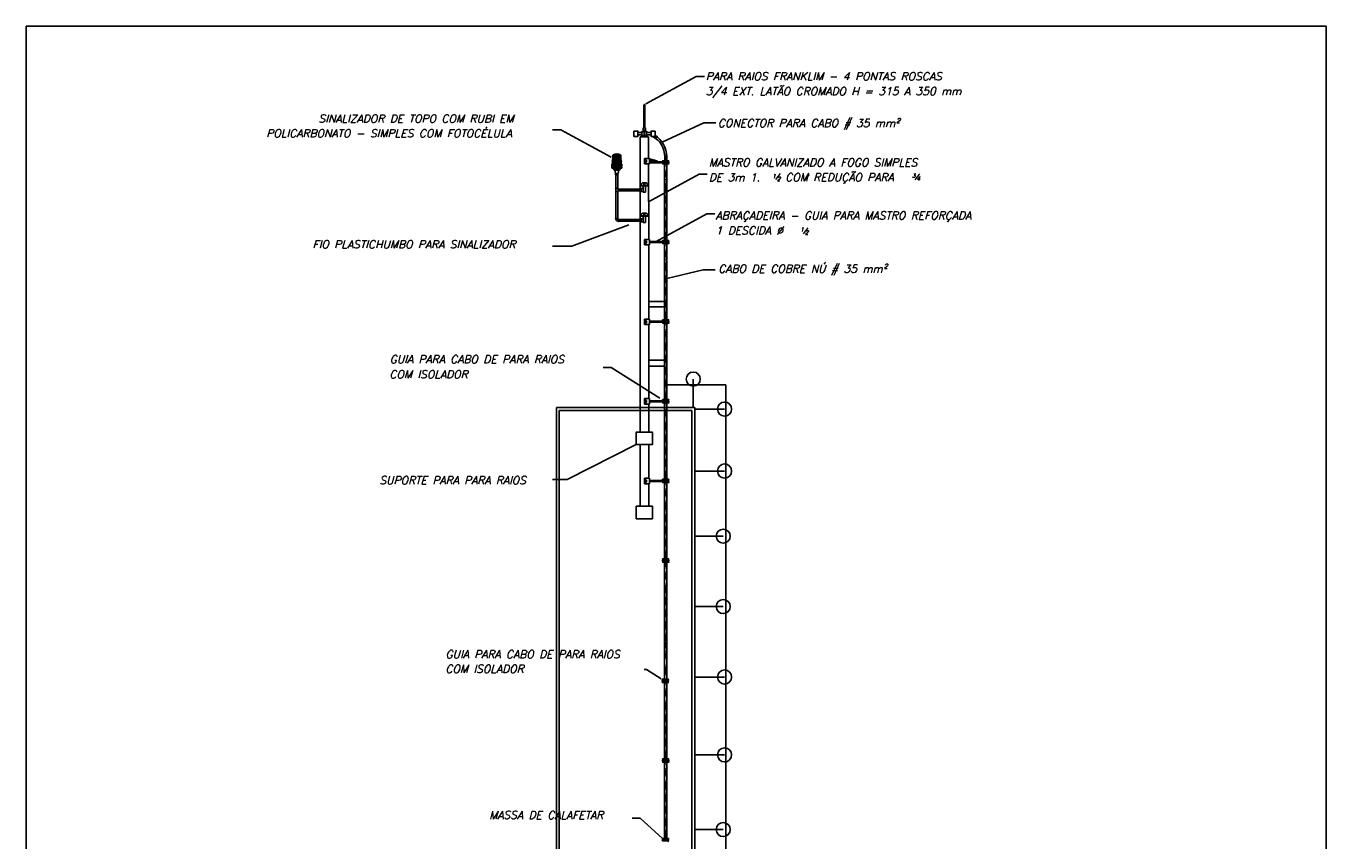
# Model space of a CAD drawing. Header units: metres. Extents: x 2092 to 2374, y -368 to -200.
# Tile 18 of 20: x 2333 to 2373, y -293 to -267. Entities that reach past the tile are written whole.
import ezdxf

# ---------------------------------------------------------------- set-up
doc = ezdxf.new("R2010")
doc.units = ezdxf.units.M
doc.header["$LTSCALE"] = 0.3
doc.layers.get('0').update_dxf_attribs({"color": 251})
for name, color, linetype in [('C01', 7, 'Continuous'), ('CALCADA', 7, 'Continuous'), ('COTA', 10, 'Continuous'), ('TEXTM', 7, 'Continuous')]:
    doc.layers.add(name, color=color, linetype=linetype)
doc.styles.add('romans', font='romans.shx')

# ---------------------------------------------------------------- blocks, each defined once
blk = doc.blocks.new('*X655')
at = {"color": 0}
for p, q in [((221.64, 187.65), (221.66, 187.65)), ((221.64, 187.62), (221.7, 187.62)), ((221.64, 187.58), (221.76, 187.58)), ((221.64, 187.54), (222.58, 187.54)), ((221.64, 187.5), (222.58, 187.5)), ((221.64, 187.47), (222.58, 187.47)), ((221.64, 187.43), (222.58, 187.43)), ((221.64, 187.39), (222.58, 187.39)), ((221.97, 187.58), (222.25, 187.58)), ((222.03, 187.62), (222.19, 187.62)), ((222.07, 187.65), (222.15, 187.65)), ((222.1, 187.69), (222.12, 187.69)), ((222.46, 187.58), (222.58, 187.58)), ((222.52, 187.62), (222.58, 187.62)), ((222.56, 187.65), (222.58, 187.65))]:
    blk.add_line(p, q, dxfattribs=at)

msp = doc.modelspace()

# ---------------------------------------------------------------- linework, layer by layer
at = {"color": 1}
msp.add_lwpolyline([(2332.546, -267.077), (2373.427, -267.077), (2373.427, -315.135), (2332.546, -315.135)], close=True, dxfattribs=at)
at = {"layer": 'C01'}
for p, q in [((2352.629, -281.566), (2352.639, -281.63)), ((2352.629, -281.893), (2352.698, -281.609)), ((2352.677, -281.424), (2352.698, -281.555)), ((2352.627, -281.947), (2352.697, -282.372)), ((2352.627, -282.329), (2352.697, -282.754))]:
    msp.add_line(p, q, dxfattribs=at)
at = {"layer": 'CALCADA'}
for p, q in [((2352.037, -269.524), (2353.625, -268.661)), ((2353.625, -268.661), (2353.88, -268.661)), ((2351.972, -270.275), (2351.972, -269.57)), ((2352.011, -270.275), (2352.011, -269.57)), ((2352.555, -270.732), (2353.863, -270.117)), ((2353.863, -270.117), (2354.24, -270.117)), ((2349.361, -270.339), (2349.106, -270.339)), ((2350.948, -271.203), (2349.361, -270.339)), ((2351.788, -270.425), (2351.915, -270.425)), ((2351.788, -270.494), (2351.916, -270.494)), ((2351.86, -270.559), (2351.861, -279.839)), ((2351.86, -270.559), (2352.126, -270.559)), ((2351.923, -270.384), (2351.913, -270.393)), ((2351.913, -270.393), (2351.913, -270.425)), ((2351.913, -270.425), (2351.913, -270.494)), ((2351.913, -270.494), (2351.913, -270.501)), ((2351.913, -270.525), (2351.913, -270.525)), ((2351.915, -270.554), (2351.915, -270.505)), ((2352.064, -270.554), (2351.915, -270.554)), ((2351.952, -270.354), (2351.952, -270.275)), ((2351.952, -270.275), (2352.031, -270.275)), ((2351.952, -270.354), (2352.031, -270.354)), ((2351.99, -270.416), (2351.99, -270.501)), ((2352.031, -270.354), (2352.031, -270.275)), ((2352.059, -270.384), (2352.068, -270.393)), ((2352.064, -270.507), (2352.064, -270.554)), ((2352.068, -270.393), (2352.068, -270.425)), ((2352.201, -270.494), (2352.072, -270.494)), ((2352.201, -270.425), (2352.073, -270.425)), ((2352.126, -270.559), (2352.126, -271.241)), ((2352.348, -270.525), (2352.363, -270.617)), ((2351.269, -271.341), (2350.979, -271.341)), ((2351.269, -271.386), (2350.979, -271.386)), ((2350.986, -271.409), (2351.262, -271.409)), ((2351.254, -271.203), (2350.994, -271.203)), ((2351.254, -271.249), (2350.994, -271.249)), ((2351.002, -271.272), (2351.247, -271.272)), ((2351.002, -271.318), (2351.247, -271.318)), ((2351.002, -271.364), (2351.247, -271.364)), ((2351.017, -271.134), (2351.231, -271.134)), ((2351.017, -271.18), (2351.231, -271.18)), ((2351.017, -271.226), (2351.231, -271.226)), ((2352.107, -271.241), (2351.992, -271.241)), ((2351.992, -271.241), (2351.992, -271.413)), ((2351.992, -271.241), (2351.992, -271.413)), ((2351.992, -271.413), (2352.107, -271.413)), ((2352.026, -271.241), (2352.026, -271.413)), ((2352.026, -271.297), (2352.058, -271.297)), ((2352.026, -271.297), (2352.058, -271.297)), ((2352.058, -271.309), (2352.026, -271.309)), ((2352.026, -271.309), (2352.058, -271.309)), ((2352.058, -271.346), (2352.026, -271.346)), ((2352.026, -271.346), (2352.058, -271.346)), ((2352.058, -271.358), (2352.026, -271.358)), ((2352.058, -271.358), (2352.026, -271.358)), ((2352.058, -271.297), (2352.058, -271.358)), ((2352.058, -271.297), (2352.058, -271.358)), ((2352.153, -271.241), (2352.107, -271.241)), ((2352.107, -271.413), (2352.153, -271.413)), ((2352.126, -271.413), (2352.127, -273.781)), ((2352.153, -271.413), (2352.153, -271.241)), ((2352.153, -271.246), (2352.384, -271.309)), ((2352.375, -271.342), (2352.153, -271.284)), ((2352.153, -271.344), (2352.576, -271.344)), ((2352.153, -271.378), (2352.576, -271.378)), ((2352.384, -271.309), (2352.375, -271.342)), ((2352.565, -271.31), (2352.758, -271.31)), ((2352.565, -271.313), (2352.758, -271.313)), ((2352.576, -271.344), (2352.565, -271.334)), ((2352.758, -271.334), (2352.565, -271.334)), ((2352.576, -271.378), (2352.565, -271.389)), ((2352.758, -271.389), (2352.565, -271.389)), ((2352.565, -271.409), (2352.758, -271.409)), ((2352.565, -271.413), (2352.758, -271.413)), ((2352.576, -271.344), (2352.746, -271.344)), ((2352.576, -271.378), (2352.746, -271.378)), ((2352.626, -271.413), (2352.626, -273.813)), ((2352.631, -271.11), (2352.664, -271.31)), ((2352.632, -271.31), (2352.632, -271.189)), ((2352.675, -271.413), (2352.697, -271.543)), ((2352.698, -271.31), (2352.695, -271.18)), ((2352.695, -271.413), (2352.695, -273.813)), ((2352.747, -271.344), (2352.758, -271.334)), ((2352.747, -271.378), (2352.758, -271.389)), ((2351.285, -271.478), (2350.963, -271.478)), ((2351.285, -271.524), (2350.963, -271.524)), ((2350.971, -271.547), (2351.277, -271.547)), ((2350.986, -271.455), (2351.262, -271.455)), ((2350.986, -271.501), (2351.262, -271.501)), ((2351.018, -271.568), (2351.04, -271.547)), ((2351.018, -271.568), (2351.23, -271.568)), ((2351.04, -271.611), (2351.018, -271.568)), ((2351.04, -271.611), (2351.209, -271.611)), ((2351.061, -271.611), (2351.084, -271.716)), ((2351.084, -271.716), (2351.164, -271.716)), ((2351.088, -271.75), (2351.088, -271.716)), ((2351.088, -271.75), (2351.16, -271.75)), ((2351.097, -271.75), (2351.097, -273.129)), ((2351.152, -271.75), (2351.152, -272.183)), ((2351.16, -271.75), (2351.16, -271.716)), ((2351.187, -271.611), (2351.164, -271.716)), ((2351.23, -271.568), (2351.209, -271.547)), ((2351.209, -271.611), (2351.23, -271.568)), ((2352.126, -272.597), (2353.714, -271.733)), ((2352.627, -271.554), (2352.638, -271.618)), ((2352.627, -271.882), (2352.697, -271.597)), ((2353.714, -271.733), (2353.969, -271.733)), ((2351.088, -272.174), (2351.16, -272.174)), ((2351.088, -272.174), (2351.088, -272.183)), ((2351.16, -272.183), (2351.088, -272.183)), ((2351.097, -272.183), (2351.097, -272.187)), ((2351.097, -272.272), (2351.097, -272.267)), ((2351.152, -272.187), (2351.152, -272.183)), ((2351.152, -272.267), (2351.152, -272.272)), ((2351.16, -272.174), (2351.16, -272.183)), ((2351.164, -272.2), (2351.168, -272.2)), ((2351.164, -272.255), (2351.168, -272.255)), ((2351.164, -272.255), (2351.168, -272.255)), ((2351.168, -272.263), (2351.168, -272.191)), ((2351.177, -272.191), (2351.168, -272.191)), ((2351.177, -272.263), (2351.168, -272.263)), ((2351.177, -272.191), (2351.177, -272.263)), ((2351.879, -272.2), (2351.177, -272.2)), ((2351.879, -272.255), (2351.177, -272.255)), ((2351.879, -272.191), (2351.888, -272.191)), ((2351.879, -272.191), (2351.879, -272.263)), ((2351.879, -272.263), (2351.888, -272.263)), ((2352.1, -272.088), (2351.885, -272.088)), ((2351.885, -272.101), (2351.885, -272.088)), ((2352.1, -272.101), (2351.885, -272.101)), ((2351.888, -272.183), (2351.958, -272.183)), ((2351.888, -272.183), (2351.888, -272.272)), ((2351.895, -272.088), (2351.895, -272.051)), ((2352.047, -272.009), (2351.937, -272.009)), ((2351.958, -272.293), (2351.958, -272.101)), ((2352.026, -272.293), (2352.026, -272.101)), ((2352.089, -272.088), (2352.089, -272.051)), ((2352.1, -272.101), (2352.1, -272.088)), ((2352.626, -271.936), (2352.695, -272.361)), ((2352.681, -271.894), (2352.695, -271.979)), ((2351.16, -272.272), (2351.088, -272.272)), ((2351.088, -272.28), (2351.088, -272.272)), ((2351.088, -272.28), (2351.16, -272.28)), ((2351.152, -272.272), (2351.152, -273.129)), ((2351.16, -272.28), (2351.16, -272.272)), ((2351.888, -272.272), (2351.958, -272.272)), ((2351.958, -272.293), (2352.026, -272.293)), ((2352.626, -272.318), (2352.695, -272.742)), ((2351.097, -273.044), (2351.097, -273.129)), ((2351.152, -273.044), (2351.152, -273.129)), ((2352.1, -273.043), (2351.885, -273.043)), ((2351.885, -273.055), (2351.885, -273.043)), ((2352.1, -273.055), (2351.885, -273.055)), ((2351.895, -273.043), (2351.895, -273.005)), ((2352.047, -272.963), (2351.937, -272.963)), ((2351.958, -273.247), (2351.958, -273.055)), ((2352.026, -273.247), (2352.026, -273.055)), ((2352.089, -273.043), (2352.089, -273.005)), ((2352.1, -273.055), (2352.1, -273.043)), ((2352.364, -273.847), (2353.952, -272.983)), ((2352.626, -272.699), (2352.695, -273.124)), ((2352.626, -273.081), (2352.695, -273.506)), ((2353.952, -272.983), (2354.207, -272.983)), ((2351.499, -273.325), (2349.714, -273.997)), ((2351.088, -273.129), (2351.16, -273.129)), ((2351.088, -273.129), (2351.088, -273.137)), ((2351.16, -273.137), (2351.088, -273.137)), ((2351.097, -273.137), (2351.097, -273.141)), ((2351.152, -273.141), (2351.152, -273.137)), ((2351.16, -273.129), (2351.16, -273.137)), ((2351.164, -273.154), (2351.168, -273.154)), ((2351.164, -273.209), (2351.168, -273.209)), ((2351.168, -273.217), (2351.168, -273.146)), ((2351.177, -273.146), (2351.168, -273.146)), ((2351.177, -273.217), (2351.168, -273.217)), ((2351.177, -273.146), (2351.177, -273.217)), ((2351.879, -273.154), (2351.177, -273.154)), ((2351.879, -273.209), (2351.177, -273.209)), ((2351.879, -273.146), (2351.888, -273.146)), ((2351.879, -273.146), (2351.879, -273.217)), ((2351.879, -273.217), (2351.888, -273.217)), ((2351.888, -273.137), (2351.958, -273.137)), ((2351.888, -273.137), (2351.888, -273.226)), ((2351.888, -273.226), (2351.958, -273.226)), ((2351.958, -273.247), (2352.026, -273.247)), ((2352.626, -273.463), (2352.683, -273.813)), ((2352.107, -273.781), (2351.992, -273.781)), ((2351.992, -273.781), (2351.992, -273.953)), ((2352.026, -273.781), (2352.026, -273.953)), ((2352.026, -273.837), (2352.058, -273.837)), ((2352.026, -273.837), (2352.058, -273.837)), ((2352.058, -273.849), (2352.026, -273.849)), ((2352.026, -273.849), (2352.058, -273.849)), ((2352.058, -273.886), (2352.026, -273.886)), ((2352.026, -273.886), (2352.058, -273.886)), ((2352.058, -273.898), (2352.026, -273.898)), ((2352.058, -273.898), (2352.026, -273.898)), ((2352.058, -273.837), (2352.058, -273.898)), ((2352.058, -273.837), (2352.058, -273.898)), ((2352.153, -273.781), (2352.107, -273.781)), ((2352.153, -273.953), (2352.153, -273.781)), ((2352.153, -273.847), (2352.576, -273.847)), ((2352.153, -273.881), (2352.576, -273.881)), ((2352.565, -273.813), (2352.758, -273.813)), ((2352.565, -273.816), (2352.758, -273.816)), ((2352.758, -273.837), (2352.565, -273.837)), ((2352.576, -273.847), (2352.565, -273.837)), ((2352.576, -273.881), (2352.565, -273.892)), ((2352.758, -273.891), (2352.565, -273.892)), ((2352.576, -273.847), (2352.746, -273.847)), ((2352.576, -273.881), (2352.746, -273.881)), ((2352.747, -273.847), (2352.758, -273.837)), ((2352.747, -273.881), (2352.758, -273.891)), ((2349.714, -273.997), (2349.106, -273.997)), ((2351.992, -273.953), (2352.107, -273.953)), ((2352.107, -273.953), (2352.153, -273.953)), ((2352.127, -273.953), (2352.127, -276.284)), ((2352.565, -273.912), (2352.758, -273.912)), ((2352.565, -273.916), (2352.758, -273.916)), ((2352.626, -273.916), (2352.626, -276.315)), ((2352.628, -274.057), (2352.638, -274.121)), ((2352.628, -274.385), (2352.697, -274.1)), ((2352.676, -273.916), (2352.697, -274.046)), ((2352.696, -273.916), (2352.696, -276.315)), ((2352.626, -274.439), (2352.696, -274.863)), ((2352.682, -274.397), (2352.696, -274.482)), ((2352.626, -274.82), (2352.696, -275.245)), ((2353.843, -274.735), (2352.696, -275.006)), ((2353.843, -274.735), (2354.22, -274.735)), ((2352.626, -275.202), (2352.696, -275.627)), ((2352.127, -275.732), (2352.626, -275.732)), ((2352.127, -275.906), (2352.626, -275.906)), ((2352.626, -275.584), (2352.696, -276.009)), ((2352.108, -276.284), (2351.992, -276.284)), ((2351.992, -276.284), (2351.992, -276.456)), ((2352.026, -276.34), (2352.059, -276.34)), ((2352.026, -276.34), (2352.059, -276.34)), ((2352.059, -276.352), (2352.026, -276.352)), ((2352.026, -276.352), (2352.059, -276.352)), ((2352.027, -276.284), (2352.027, -276.456)), ((2352.059, -276.34), (2352.059, -276.401)), ((2352.059, -276.34), (2352.059, -276.401)), ((2352.154, -276.284), (2352.108, -276.284)), ((2352.154, -276.456), (2352.154, -276.284)), ((2352.154, -276.35), (2352.576, -276.35)), ((2352.566, -276.315), (2352.758, -276.315)), ((2352.566, -276.319), (2352.758, -276.319)), ((2352.758, -276.339), (2352.566, -276.339)), ((2352.576, -276.35), (2352.566, -276.339)), ((2352.758, -276.339), (2352.566, -276.339)), ((2352.576, -276.35), (2352.566, -276.339)), ((2352.576, -276.35), (2352.747, -276.35)), ((2352.576, -276.35), (2352.747, -276.35)), ((2352.626, -275.966), (2352.684, -276.315)), ((2352.748, -276.35), (2352.758, -276.339)), ((2352.748, -276.35), (2352.758, -276.339)), ((2351.992, -276.456), (2352.108, -276.456)), ((2352.059, -276.389), (2352.026, -276.389)), ((2352.026, -276.389), (2352.059, -276.389)), ((2352.059, -276.401), (2352.026, -276.401)), ((2352.059, -276.401), (2352.026, -276.401)), ((2352.108, -276.456), (2352.154, -276.456)), ((2352.131, -276.456), (2352.131, -278.787)), ((2352.154, -276.384), (2352.576, -276.384)), ((2352.576, -276.384), (2352.566, -276.394)), ((2352.576, -276.384), (2352.566, -276.394)), ((2352.758, -276.394), (2352.566, -276.394)), ((2352.758, -276.394), (2352.566, -276.394)), ((2352.566, -276.415), (2352.758, -276.415)), ((2352.566, -276.415), (2352.758, -276.415)), ((2352.566, -276.418), (2352.758, -276.418)), ((2352.566, -276.418), (2352.758, -276.418)), ((2352.576, -276.384), (2352.747, -276.384)), ((2352.576, -276.384), (2352.747, -276.384)), ((2352.627, -276.418), (2352.627, -278.818)), ((2352.627, -276.418), (2352.627, -278.818)), ((2352.628, -276.56), (2352.638, -276.624)), ((2352.628, -276.56), (2352.638, -276.624)), ((2352.628, -276.887), (2352.698, -276.603)), ((2352.628, -276.887), (2352.698, -276.603)), ((2352.676, -276.418), (2352.698, -276.549)), ((2352.676, -276.418), (2352.698, -276.549)), ((2352.696, -276.418), (2352.696, -278.818)), ((2352.696, -276.418), (2352.696, -278.818)), ((2352.748, -276.384), (2352.758, -276.394)), ((2352.748, -276.384), (2352.758, -276.394)), ((2352.627, -276.942), (2352.696, -277.366)), ((2352.627, -276.942), (2352.696, -277.366)), ((2352.682, -276.9), (2352.696, -276.985)), ((2352.127, -277.573), (2352.626, -277.573)), ((2352.627, -277.323), (2352.696, -277.748)), ((2352.627, -277.323), (2352.696, -277.748)), ((2350.95, -277.807), (2350.695, -277.807)), ((2352.476, -278.775), (2350.95, -277.807)), ((2352.127, -277.771), (2352.626, -277.771)), ((2352.627, -277.705), (2352.696, -278.13)), ((2352.627, -277.705), (2352.696, -278.13)), ((2352.627, -278.087), (2352.696, -278.512)), ((2352.627, -278.087), (2352.696, -278.512)), ((2352.108, -278.787), (2351.993, -278.787)), ((2351.993, -278.787), (2351.993, -278.959)), ((2352.027, -278.787), (2352.027, -278.959)), ((2352.154, -278.787), (2352.108, -278.787)), ((2352.154, -278.959), (2352.154, -278.787)), ((2352.627, -278.469), (2352.684, -278.818)), ((2352.627, -278.469), (2352.684, -278.818)), ((2351.993, -278.959), (2352.108, -278.959)), ((2352.026, -278.843), (2352.059, -278.843)), ((2352.026, -278.843), (2352.059, -278.843)), ((2352.059, -278.892), (2352.026, -278.892)), ((2352.026, -278.892), (2352.059, -278.892)), ((2352.059, -278.904), (2352.026, -278.904)), ((2352.059, -278.904), (2352.026, -278.904)), ((2352.059, -278.855), (2352.027, -278.855)), ((2352.027, -278.855), (2352.059, -278.855)), ((2352.059, -278.843), (2352.059, -278.904)), ((2352.059, -278.843), (2352.059, -278.904)), ((2352.108, -278.959), (2352.154, -278.959)), ((2352.131, -278.959), (2352.131, -279.839)), ((2352.154, -278.853), (2352.576, -278.853)), ((2352.154, -278.887), (2352.576, -278.887)), ((2352.566, -278.818), (2352.758, -278.818)), ((2352.566, -278.818), (2352.758, -278.818)), ((2352.566, -278.822), (2352.758, -278.822)), ((2352.566, -278.822), (2352.758, -278.822)), ((2352.758, -278.842), (2352.566, -278.842)), ((2352.576, -278.853), (2352.566, -278.842)), ((2352.758, -278.842), (2352.566, -278.842)), ((2352.576, -278.853), (2352.566, -278.842)), ((2352.576, -278.887), (2352.566, -278.897)), ((2352.576, -278.887), (2352.566, -278.897)), ((2352.758, -278.897), (2352.566, -278.897)), ((2352.758, -278.897), (2352.566, -278.897)), ((2352.566, -278.918), (2352.758, -278.918)), ((2352.566, -278.918), (2352.758, -278.918)), ((2352.566, -278.921), (2352.758, -278.921)), ((2352.566, -278.921), (2352.758, -278.921)), ((2352.576, -278.853), (2352.747, -278.853)), ((2352.576, -278.853), (2352.747, -278.853)), ((2352.576, -278.887), (2352.747, -278.887)), ((2352.576, -278.887), (2352.747, -278.887)), ((2352.627, -278.921), (2352.627, -281.321)), ((2352.627, -278.921), (2352.627, -281.321)), ((2352.628, -279.063), (2352.639, -279.127)), ((2352.628, -279.063), (2352.639, -279.127)), ((2352.628, -279.39), (2352.698, -279.106)), ((2352.628, -279.39), (2352.698, -279.106)), ((2352.677, -278.921), (2352.698, -279.052)), ((2352.677, -278.921), (2352.698, -279.052)), ((2352.697, -278.921), (2352.697, -281.321)), ((2352.697, -278.921), (2352.697, -281.321)), ((2352.748, -278.853), (2352.758, -278.842)), ((2352.748, -278.853), (2352.758, -278.842)), ((2352.748, -278.887), (2352.758, -278.897)), ((2352.748, -278.887), (2352.758, -278.897)), ((2352.627, -279.445), (2352.697, -279.869)), ((2352.627, -279.445), (2352.697, -279.869)), ((2352.683, -279.402), (2352.697, -279.488)), ((2352.627, -279.826), (2352.697, -280.251)), ((2352.627, -279.826), (2352.697, -280.251)), ((2351.738, -280.232), (2349.568, -281.328)), ((2351.861, -280.232), (2351.861, -282.167)), ((2352.131, -280.232), (2352.131, -281.29)), ((2352.627, -280.208), (2352.697, -280.633)), ((2352.627, -280.208), (2352.697, -280.633)), ((2352.627, -280.59), (2352.697, -281.015)), ((2352.627, -280.59), (2352.697, -281.015)), ((2352.627, -280.971), (2352.684, -281.321)), ((2352.627, -280.971), (2352.684, -281.321)), ((2349.568, -281.328), (2349.106, -281.328)), ((2352.108, -281.29), (2351.993, -281.29)), ((2351.993, -281.29), (2351.993, -281.462)), ((2351.993, -281.462), (2352.108, -281.461)), ((2352.027, -281.29), (2352.027, -281.462)), ((2352.027, -281.346), (2352.059, -281.346)), ((2352.027, -281.346), (2352.059, -281.346)), ((2352.059, -281.358), (2352.027, -281.358)), ((2352.027, -281.358), (2352.059, -281.358)), ((2352.059, -281.395), (2352.027, -281.395)), ((2352.027, -281.395), (2352.059, -281.395)), ((2352.059, -281.407), (2352.027, -281.407)), ((2352.059, -281.407), (2352.027, -281.407)), ((2352.059, -281.346), (2352.059, -281.407)), ((2352.059, -281.346), (2352.059, -281.407)), ((2352.154, -281.29), (2352.108, -281.29)), ((2352.108, -281.461), (2352.154, -281.461)), ((2352.131, -281.461), (2352.131, -282.167)), ((2352.154, -281.461), (2352.154, -281.29)), ((2352.154, -281.356), (2352.577, -281.356)), ((2352.154, -281.39), (2352.577, -281.39)), ((2352.566, -281.321), (2352.759, -281.321)), ((2352.566, -281.321), (2352.759, -281.321)), ((2352.566, -281.325), (2352.759, -281.325)), ((2352.566, -281.325), (2352.759, -281.325)), ((2352.759, -281.345), (2352.566, -281.345)), ((2352.577, -281.356), (2352.566, -281.345)), ((2352.759, -281.345), (2352.566, -281.345)), ((2352.577, -281.356), (2352.566, -281.345)), ((2352.577, -281.39), (2352.566, -281.4)), ((2352.577, -281.39), (2352.566, -281.4)), ((2352.759, -281.4), (2352.566, -281.4)), ((2352.759, -281.4), (2352.566, -281.4)), ((2352.566, -281.421), (2352.759, -281.421)), ((2352.566, -281.421), (2352.759, -281.421)), ((2352.566, -281.424), (2352.759, -281.424)), ((2352.566, -281.424), (2352.759, -281.424)), ((2352.577, -281.356), (2352.747, -281.356)), ((2352.577, -281.356), (2352.747, -281.356)), ((2352.577, -281.39), (2352.747, -281.39)), ((2352.577, -281.39), (2352.747, -281.39)), ((2352.627, -281.424), (2352.627, -283.824)), ((2352.627, -281.424), (2352.627, -283.824)), ((2352.629, -281.566), (2352.639, -281.63)), ((2352.629, -281.893), (2352.698, -281.609)), ((2352.677, -281.424), (2352.698, -281.555)), ((2352.697, -281.424), (2352.697, -283.824)), ((2352.697, -281.424), (2352.697, -283.824)), ((2352.748, -281.356), (2352.759, -281.345)), ((2352.748, -281.356), (2352.759, -281.345)), ((2352.748, -281.39), (2352.759, -281.4)), ((2352.748, -281.39), (2352.759, -281.4)), ((2352.627, -281.947), (2352.697, -282.372)), ((2352.627, -282.329), (2352.697, -282.754)), ((2352.627, -282.711), (2352.697, -283.136)), ((2352.627, -282.711), (2352.697, -283.136)), ((2352.627, -283.093), (2352.697, -283.517)), ((2352.627, -283.093), (2352.697, -283.517)), ((2352.627, -283.474), (2352.685, -283.824)), ((2352.627, -283.474), (2352.685, -283.824)), ((2352.567, -283.824), (2352.759, -283.824)), ((2352.567, -283.824), (2352.759, -283.824)), ((2352.567, -283.828), (2352.759, -283.828)), ((2352.567, -283.828), (2352.759, -283.828)), ((2352.759, -283.848), (2352.567, -283.848)), ((2352.577, -283.859), (2352.567, -283.848)), ((2352.577, -283.893), (2352.567, -283.903)), ((2352.759, -283.903), (2352.567, -283.903)), ((2352.567, -283.924), (2352.759, -283.924)), ((2352.567, -283.927), (2352.759, -283.927)), ((2352.577, -283.859), (2352.748, -283.859)), ((2352.577, -283.893), (2352.748, -283.893)), ((2352.627, -283.927), (2352.627, -287.609)), ((2352.659, -283.927), (2352.698, -284.161)), ((2352.696, -283.927), (2352.696, -287.609)), ((2352.749, -283.859), (2352.759, -283.848)), ((2352.749, -283.893), (2352.759, -283.903)), ((2352.628, -284.172), (2352.639, -284.236)), ((2352.628, -284.499), (2352.698, -284.215)), ((2352.627, -284.553), (2352.696, -284.978)), ((2352.627, -284.935), (2352.696, -285.36)), ((2352.627, -285.317), (2352.696, -285.742)), ((2352.627, -285.699), (2352.696, -286.123)), ((2352.627, -286.08), (2352.684, -286.43)), ((2352.647, -286.43), (2352.685, -286.663)), ((2352.627, -286.993), (2352.694, -286.718)), ((2352.634, -286.675), (2352.644, -286.739)), ((2352.059, -287.299), (2351.981, -287.299)), ((2352.524, -287.594), (2352.059, -287.299)), ((2352.627, -287.094), (2352.69, -287.481)), ((2352.554, -287.605), (2352.747, -287.605)), ((2352.554, -287.609), (2352.747, -287.609)), ((2352.747, -287.629), (2352.554, -287.629)), ((2352.565, -287.639), (2352.554, -287.629)), ((2352.565, -287.674), (2352.554, -287.684)), ((2352.747, -287.684), (2352.554, -287.684)), ((2352.554, -287.705), (2352.747, -287.705)), ((2352.554, -287.708), (2352.747, -287.708)), ((2352.565, -287.639), (2352.735, -287.639)), ((2352.565, -287.674), (2352.735, -287.674)), ((2352.627, -287.708), (2352.627, -290.108)), ((2352.677, -287.708), (2352.698, -287.838)), ((2352.697, -287.708), (2352.697, -290.108)), ((2352.736, -287.639), (2352.747, -287.629)), ((2352.736, -287.674), (2352.747, -287.684)), ((2352.629, -287.85), (2352.639, -287.914)), ((2352.629, -288.177), (2352.698, -287.893)), ((2352.627, -288.231), (2352.697, -288.656)), ((2352.627, -288.613), (2352.697, -289.038)), ((2352.627, -288.995), (2352.697, -289.42)), ((2352.627, -289.376), (2352.697, -289.801)), ((2352.627, -289.758), (2352.685, -290.108)), ((2352.567, -290.108), (2352.759, -290.108)), ((2352.567, -290.111), (2352.759, -290.111)), ((2352.759, -290.132), (2352.567, -290.132)), ((2352.577, -290.142), (2352.567, -290.132)), ((2352.577, -290.177), (2352.567, -290.187)), ((2352.759, -290.187), (2352.567, -290.187)), ((2352.567, -290.208), (2352.759, -290.208)), ((2352.567, -290.211), (2352.759, -290.211)), ((2352.577, -290.142), (2352.748, -290.142)), ((2352.577, -290.177), (2352.748, -290.177)), ((2352.628, -290.211), (2352.628, -292.611)), ((2352.677, -290.211), (2352.699, -290.341)), ((2352.697, -290.211), (2352.697, -292.611)), ((2352.749, -290.142), (2352.759, -290.132)), ((2352.749, -290.177), (2352.759, -290.187)), ((2352.629, -290.352), (2352.64, -290.417)), ((2352.629, -290.68), (2352.699, -290.396)), ((2352.628, -290.734), (2352.697, -291.159)), ((2352.628, -291.116), (2352.697, -291.541)), ((2352.628, -291.498), (2352.697, -291.922)), ((2352.628, -291.879), (2352.697, -292.304)), ((2351.861, -291.974), (2351.606, -291.974)), ((2352.558, -292.607), (2351.861, -291.974)), ((2352.628, -292.261), (2352.685, -292.611)), ((2352.558, -292.607), (2352.75, -292.607)), ((2352.558, -292.611), (2352.75, -292.611)), ((2352.75, -292.631), (2352.558, -292.631)), ((2352.568, -292.642), (2352.558, -292.631)), ((2352.568, -292.676), (2352.558, -292.686)), ((2352.75, -292.686), (2352.558, -292.686)), ((2352.568, -292.642), (2352.739, -292.642)), ((2352.568, -292.676), (2352.739, -292.676)), ((2352.74, -292.642), (2352.75, -292.631)), ((2352.74, -292.676), (2352.75, -292.686))]:
    msp.add_line(p, q, dxfattribs=at)
for points in [[(2352.012, -269.57), (2351.992, -269.535), (2351.972, -269.57)], [(2351.661, -270.378), (2351.661, -270.545), (2351.788, -270.545), (2351.788, -270.378)], [(2352.328, -270.378), (2352.328, -270.545), (2352.201, -270.545), (2352.201, -270.378)], [(2352.242, -279.839), (2351.738, -279.839), (2351.738, -280.232), (2352.242, -280.232)], [(2352.242, -282.167), (2351.738, -282.167), (2351.738, -282.56), (2352.242, -282.56)]]:
    msp.add_lwpolyline(points, close=True, dxfattribs=at)
for points in [[(2351.952, -270.354), (2351.95, -270.355)], [(2352.032, -270.355), (2352.031, -270.354)]]:
    msp.add_lwpolyline(points, dxfattribs=at)
for centre in [(2351.993, -272.051), (2351.993, -273.005)]:
    msp.add_circle(centre, 0.0243, dxfattribs=at)
for centre, radius, start, end in [((2351.951, -270.434), 0.0417, 20.2254, 157.802), ((2351.951, -270.482), 0.043, 205.7803, 212.3471), ((2351.951, -270.482), 0.043, 212.7906, 334.8777), ((2351.936, -270.369), 0.0229, 255.3196, 16.1831), ((2352.028, -270.434), 0.0417, 20.2254, 157.802), ((2352.029, -270.482), 0.043, 205.7803, 324.505), ((2352.047, -270.369), 0.0229, 163.834, 284.6975), ((2352.082, -270.46), 0.0359, 103.4549, 256.5451), ((2352.029, -270.482), 0.043, 324.8365, 334.8777), ((2351.921, -271.174), 0.711, 358.7925, 62.43), ((2351.896, -271.184), 0.799, 0.3062, 57.2827), ((2350.986, -271.432), 0.023, 90, 270), ((2351.002, -271.295), 0.023, 90, 270), ((2351.002, -271.341), 0.023, 90, 270), ((2351.002, -271.386), 0.023, 90, 270), ((2351.017, -271.157), 0.023, 90, 270), ((2351.017, -271.203), 0.023, 90, 270), ((2351.017, -271.249), 0.023, 90, 270), ((2351.124, -271.286), 0.191, 50.2636, 129.3394), ((2351.231, -271.157), 0.023, 270, 90), ((2351.231, -271.203), 0.023, 270, 90), ((2351.231, -271.249), 0.023, 270, 90), ((2351.247, -271.295), 0.023, 270, 90), ((2351.247, -271.341), 0.023, 270, 90), ((2351.247, -271.386), 0.023, 270, 90), ((2351.262, -271.432), 0.023, 270, 90), ((2352.412, -271.316), 0.0289, 164.6228, 255.3186), ((2352.573, -271.361), 0.0173, 82.8835, 277.1335), ((2352.564, -271.311), 0.00192, 63.4435, 296.5736), ((2352.564, -271.411), 0.00192, 63.4435, 296.5736), ((2352.564, -271.323), 0.0104, 277.1335, 82.8835), ((2352.564, -271.399), 0.0104, 277.1335, 82.8835), ((2352.745, -271.361), 0.0172, 274.0868, 85.9302), ((2352.759, -271.323), 0.0104, 97.1335, 262.8835), ((2352.759, -271.399), 0.0104, 97.1335, 262.8835), ((2352.758, -271.311), 0.00192, 243.4435, 116.5736), ((2352.759, -271.411), 0.00192, 243.4435, 116.5736), ((2350.986, -271.478), 0.023, 90, 270), ((2350.986, -271.524), 0.023, 90, 270), ((2351.262, -271.478), 0.023, 270, 90), ((2351.262, -271.524), 0.023, 270, 90), ((2351.164, -272.187), 0.0127, 180, 270), ((2351.164, -272.267), 0.0127, 90, 180), ((2351.937, -272.051), 0.0422, 90, 180), ((2352.047, -272.051), 0.0422, 0, 90), ((2351.937, -273.005), 0.0422, 90, 180), ((2352.047, -273.005), 0.0422, 0, 90), ((2351.164, -273.141), 0.0676, 180, 270), ((2351.164, -273.141), 0.0127, 180, 270), ((2352.573, -273.864), 0.0173, 82.8835, 277.1335), ((2352.564, -273.814), 0.00192, 63.4435, 296.5736), ((2352.564, -273.826), 0.0104, 277.1335, 82.8835), ((2352.564, -273.902), 0.0104, 277.1335, 82.8835), ((2352.745, -273.864), 0.0172, 274.0868, 85.9302), ((2352.759, -273.826), 0.0104, 97.1335, 262.8835), ((2352.759, -273.902), 0.0104, 97.1335, 262.8835), ((2352.758, -273.814), 0.00192, 243.4435, 116.5736), ((2352.564, -273.914), 0.00192, 63.4435, 296.5736), ((2352.759, -273.914), 0.00192, 243.4435, 116.5736), ((2352.574, -276.367), 0.0173, 82.8835, 277.1335), ((2352.574, -276.367), 0.0173, 82.8835, 277.1335), ((2352.565, -276.317), 0.00192, 63.4435, 296.5736), ((2352.564, -276.329), 0.0104, 277.1335, 82.8835), ((2352.564, -276.329), 0.0104, 277.1335, 82.8835), ((2352.745, -276.367), 0.0172, 274.0868, 85.9302), ((2352.745, -276.367), 0.0172, 274.0868, 85.9302), ((2352.759, -276.329), 0.0104, 97.1335, 262.8835), ((2352.759, -276.329), 0.0104, 97.1335, 262.8835), ((2352.759, -276.317), 0.00192, 243.4435, 116.5736), ((2352.565, -276.417), 0.00192, 63.4435, 296.5736), ((2352.565, -276.417), 0.00192, 63.4435, 296.5736), ((2352.564, -276.405), 0.0104, 277.1335, 82.8835), ((2352.564, -276.405), 0.0104, 277.1335, 82.8835), ((2352.759, -276.405), 0.0104, 97.1335, 262.8835), ((2352.759, -276.405), 0.0104, 97.1335, 262.8835), ((2352.759, -276.417), 0.00192, 243.4435, 116.5736), ((2352.759, -276.417), 0.00192, 243.4435, 116.5736), ((2352.574, -278.87), 0.0173, 82.8835, 277.1335), ((2352.574, -278.87), 0.0173, 82.8835, 277.1335), ((2352.565, -278.82), 0.00192, 63.4435, 296.5736), ((2352.565, -278.82), 0.00192, 63.4435, 296.5736), ((2352.565, -278.92), 0.00192, 63.4435, 296.5736), ((2352.565, -278.92), 0.00192, 63.4435, 296.5736), ((2352.565, -278.832), 0.0104, 277.1335, 82.8835), ((2352.565, -278.832), 0.0104, 277.1335, 82.8835), ((2352.565, -278.908), 0.0104, 277.1335, 82.8835), ((2352.565, -278.908), 0.0104, 277.1335, 82.8835), ((2352.746, -278.87), 0.0172, 274.0868, 85.9302), ((2352.746, -278.87), 0.0172, 274.0868, 85.9302), ((2352.76, -278.832), 0.0104, 97.1335, 262.8835), ((2352.76, -278.832), 0.0104, 97.1335, 262.8835), ((2352.76, -278.908), 0.0104, 97.1335, 262.8835), ((2352.76, -278.908), 0.0104, 97.1335, 262.8835), ((2352.759, -278.82), 0.00192, 243.4435, 116.5736), ((2352.759, -278.82), 0.00192, 243.4435, 116.5736), ((2352.759, -278.92), 0.00192, 243.4435, 116.5736), ((2352.759, -278.92), 0.00192, 243.4435, 116.5736), ((2352.575, -281.373), 0.0173, 82.8835, 277.1335), ((2352.575, -281.373), 0.0173, 82.8835, 277.1335), ((2352.566, -281.323), 0.00192, 63.4435, 296.5736), ((2352.566, -281.323), 0.00192, 63.4435, 296.5736), ((2352.566, -281.423), 0.00192, 63.4435, 296.5736), ((2352.566, -281.423), 0.00192, 63.4435, 296.5736), ((2352.565, -281.335), 0.0104, 277.1335, 82.8835), ((2352.565, -281.335), 0.0104, 277.1335, 82.8835), ((2352.565, -281.411), 0.0104, 277.1335, 82.8835), ((2352.565, -281.411), 0.0104, 277.1335, 82.8835), ((2352.746, -281.373), 0.0172, 274.0868, 85.9302), ((2352.746, -281.373), 0.0172, 274.0868, 85.9302), ((2352.76, -281.335), 0.0104, 97.1335, 262.8835), ((2352.76, -281.335), 0.0104, 97.1335, 262.8835), ((2352.76, -281.411), 0.0104, 97.1335, 262.8835), ((2352.76, -281.411), 0.0104, 97.1335, 262.8835), ((2352.76, -281.323), 0.00192, 243.4435, 116.5736), ((2352.76, -281.323), 0.00192, 243.4435, 116.5736), ((2352.76, -281.423), 0.00192, 243.4435, 116.5736), ((2352.76, -281.423), 0.00192, 243.4435, 116.5736), ((2352.575, -283.876), 0.0173, 82.8835, 277.1335), ((2352.566, -283.826), 0.00192, 63.4435, 296.5736), ((2352.566, -283.826), 0.00192, 63.4435, 296.5736), ((2352.566, -283.926), 0.00192, 63.4435, 296.5736), ((2352.565, -283.838), 0.0104, 277.1335, 82.8835), ((2352.566, -283.914), 0.0104, 277.1335, 82.8835), ((2352.747, -283.876), 0.0172, 274.0868, 85.9302), ((2352.76, -283.838), 0.0104, 97.1335, 262.8835), ((2352.76, -283.913), 0.0104, 97.1335, 262.8835), ((2352.76, -283.826), 0.00192, 243.4435, 116.5736), ((2352.76, -283.826), 0.00192, 243.4435, 116.5736), ((2352.76, -283.925), 0.00192, 243.4435, 116.5736), ((2352.562, -287.657), 0.0173, 82.8835, 277.1335), ((2352.553, -287.607), 0.00192, 63.4435, 296.5736), ((2352.553, -287.706), 0.00192, 63.4435, 296.5736), ((2352.553, -287.619), 0.0104, 277.1335, 82.8835), ((2352.553, -287.694), 0.0104, 277.1335, 82.8835), ((2352.734, -287.657), 0.0172, 274.0868, 85.9302), ((2352.748, -287.619), 0.0104, 97.1335, 262.8835), ((2352.748, -287.694), 0.0104, 97.1335, 262.8835), ((2352.748, -287.607), 0.00192, 243.4435, 116.5736), ((2352.748, -287.706), 0.00192, 243.4435, 116.5736), ((2352.575, -290.16), 0.0173, 82.8835, 277.1335), ((2352.566, -290.11), 0.00192, 63.4435, 296.5736), ((2352.566, -290.209), 0.00192, 63.4435, 296.5736), ((2352.565, -290.122), 0.0104, 277.1335, 82.8835), ((2352.566, -290.197), 0.0104, 277.1335, 82.8835), ((2352.747, -290.16), 0.0172, 274.0868, 85.9302), ((2352.76, -290.122), 0.0104, 97.1335, 262.8835), ((2352.76, -290.197), 0.0104, 97.1335, 262.8835), ((2352.76, -290.11), 0.00192, 243.4435, 116.5736), ((2352.76, -290.209), 0.00192, 243.4435, 116.5736), ((2352.566, -292.659), 0.0173, 82.8835, 277.1335), ((2352.557, -292.609), 0.00192, 63.4435, 296.5736), ((2352.557, -292.621), 0.0104, 277.1335, 82.8835), ((2352.738, -292.659), 0.0172, 274.0868, 85.9302), ((2352.752, -292.621), 0.0104, 97.1335, 262.8835), ((2352.752, -292.696), 0.0104, 97.1335, 262.8835), ((2352.751, -292.609), 0.00192, 243.4435, 116.5736)]:
    msp.add_arc(centre, radius, start, end, dxfattribs=at)
at = {"layer": 'COTA', "color": 7}
for p, q in [((2354.554, -278.35), (2352.696, -278.35)), ((2353.53, -278.172), (2353.53, -279.069)), ((2354.554, -300.779), (2354.554, -278.35)), ((2349.223, -279.069), (2349.223, -290.024)), ((2349.223, -279.069), (2353.574, -279.069)), ((2349.31, -279.156), (2349.31, -300.945)), ((2349.31, -279.156), (2353.487, -279.156)), ((2353.487, -279.156), (2353.487, -300.779)), ((2353.574, -279.069), (2353.574, -290.024)), ((2354.515, -279.113), (2353.574, -279.113)), ((2354.515, -281.061), (2353.574, -281.061)), ((2354.471, -283.108), (2353.574, -283.108)), ((2354.471, -285.321), (2353.574, -285.321)), ((2354.515, -287.534), (2353.574, -287.534)), ((2349.223, -290.024), (2349.223, -300.945)), ((2354.515, -289.98), (2353.574, -289.98)), ((2353.574, -290.024), (2353.574, -300.779)), ((2354.471, -292.328), (2353.574, -292.328))]:
    msp.add_line(p, q, dxfattribs=at)
for centre in [(2353.53, -278.172), (2354.515, -279.113), (2354.515, -281.061), (2354.471, -283.108), (2354.471, -285.321), (2354.515, -287.534), (2354.515, -289.98), (2354.471, -292.328)]:
    msp.add_circle(centre, 0.221, dxfattribs=at)

# ---------------------------------------------------------------- block references
at = {"layer": 'CALCADA', "xscale": 0.1583535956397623, "yscale": 0.1583535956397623, "zscale": 0.1583535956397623, "rotation": 0.00851569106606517}
msp.add_blockref('*X655', (2316.823, -300.233), dxfattribs=at)

# ---------------------------------------------------------------- texts
at = {"layer": 'TEXTM', "style": 'romans', "oblique": 15}
for s, height, p in [('PARA RAIOS FRANKLIM - 4 PONTAS ROSCAS', 0.24774, (2353.922, -268.781)), ('3/4 EXT. LATÃO CROMADO H = 315 A 350 mm', 0.24774, (2353.922, -269.251)), ('SINALIZADOR DE TOPO COM RUBI EM', 0.24774, (2341.743, -270.114)), ('CONECTOR PARA CABO # 35 mm²', 0.24774, (2354.302, -270.252)), ('POLICARBONATO - SIMPLES COM FOTOCÉLULA', 0.24774, (2340.1, -270.572)), ('MASTRO GALVANIZADO A FOGO SIMPLES', 0.24774, (2354.013, -271.489)), ('DE 3m 1.', 0.2477, (2354.013, -271.959)), ('1/', 0.1239, (2356.012, -271.856)), ('2', 0.124, (2356.162, -271.945)), ('COM REDUÇÃO PARA', 0.24774, (2356.421, -271.954)), ('/', 0.124, (2357.026, -271.89)), ('3', 0.124, (2360.405, -271.841)), ('/', 0.124, (2360.493, -271.874)), ('4', 0.124, (2360.555, -271.93)), ('ABRAÇADEIRA - GUIA PARA MASTRO REFORÇADA', 0.24774, (2354.23, -273.155)), ('1 DESCIDA Ø', 0.24774, (2354.23, -273.625)), ('1', 0.124, (2356.896, -273.537)), ('/', 0.124, (2356.984, -273.57)), ('FIO PLASTICHUMBO PARA SINALIZADOR', 0.24774, (2341.558, -274.063)), ('2', 0.124, (2357.046, -273.626)), ('CABO DE COBRE NÚ # 35 mm² ', 0.24774, (2354.314, -274.83)), ('GUIA PARA CABO DE PARA RAIOS', 0.24774, (2343.984, -277.672)), ('COM ISOLADOR', 0.24774, (2343.973, -278.147)), ('SUPORTE PARA PARA RAIOS', 0.24774, (2343.658, -281.475)), ('GUIA PARA CABO DE PARA RAIOS', 0.24774, (2345.738, -286.943)), ('COM ISOLADOR', 0.24774, (2345.734, -287.402)), ('MASSA DE CALAFETAR', 0.24774, (2347.111, -291.996))]:
    msp.add_text(s, height=height, dxfattribs=at).set_placement(p)

doc.saveas('drawing.dxf')
